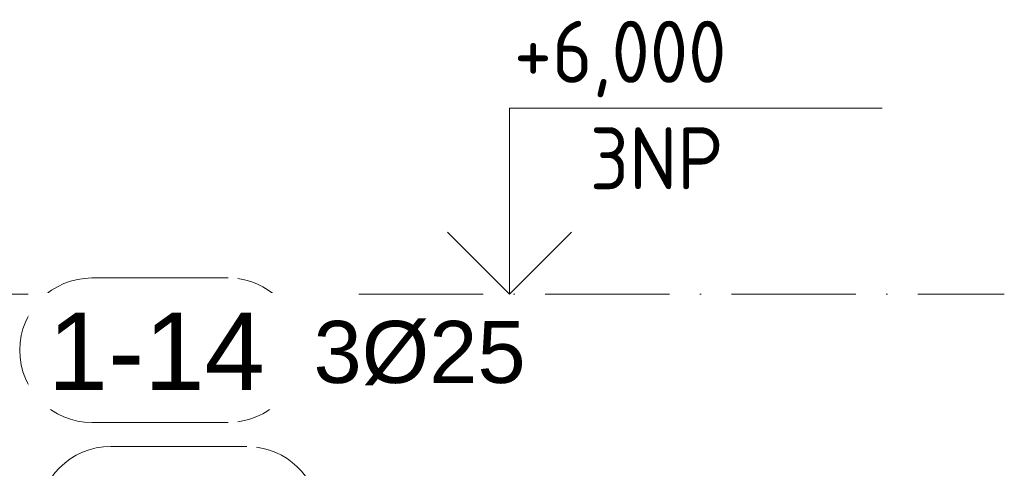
# Model space of a CAD drawing. Header units: millimetres. Extents: x 4307 to 42792, y 1610 to 10025.
# Tile 159 of 256: x 24986 to 25779, y 5860 to 6221. Entities that reach past the tile are written whole.
import ezdxf

# ---------------------------------------------------------------- set-up
doc = ezdxf.new("R2010")
doc.units = ezdxf.units.MM
doc.linetypes.add('Čerchovaná', pattern=[150, 100, -25, 0, -25])
doc.layers.add('A-FLOR-LEVL', color=51, linetype='Continuous', lineweight=5)
doc.layers.add('S-RBAR-IDEN', color=171, linetype='Continuous', lineweight=5)
doc.styles.add('Arial', font='arial.ttf', dxfattribs={"height": 50})
doc.styles.add('Arial_1', font='arial.ttf', dxfattribs={"height": 62.5})
doc.styles.add('ISOCPEUR', font='isocpeur.ttf', dxfattribs={"width": 0.9, "height": 50})

# ---------------------------------------------------------------- blocks, each defined once
blk = doc.blocks.new('Podlaží - Výšková kačena-16046-V1')
at = {"layer": 'A-FLOR-LEVL'}
for p, q in [((25380.44, 2920), (25680.44, 2920)), ((25380.44, 2770), (25380.44, 2920)), ((25330.44, 2820), (25380.44, 2770)), ((25430.44, 2820), (25380.44, 2770))]:
    blk.add_line(p, q, dxfattribs=at)
blk = doc.blocks.new('Popisek výztuže - _Typ_ množství_PRAVÝ-500031-V1')
at = {"layer": 'S-RBAR-IDEN'}
for p, q in [((6694.54, 8583.84), (6584.84, 8583.84)), ((6584.84, 8467.41), (6694.54, 8467.41))]:
    blk.add_line(p, q, dxfattribs=at)
for centre, start, end in [((6584.84, 8525.62), 90, 270), ((6694.54, 8525.62), 277.64339, 82.35661)]:
    blk.add_arc(centre, 58.22, start, end, dxfattribs=at)

msp = doc.modelspace()

# ---------------------------------------------------------------- linework, layer by layer
at = {"layer": 'A-FLOR-LEVL', "linetype": 'Čerchovaná'}
msp.add_line((4395.14, 6000), (25778.88, 6000), dxfattribs=at)

# ---------------------------------------------------------------- block references
at = {"layer": 'A-FLOR-LEVL'}
msp.add_blockref('Podlaží - Výšková kačena-16046-V1', (0, 3230), dxfattribs=at)
at = {"layer": 'S-RBAR-IDEN'}
for p in [(18459.28, -2570.77), (18474.4, -2706.58)]:
    msp.add_blockref('Popisek výztuže - _Typ_ množství_PRAVÝ-500031-V1', p, dxfattribs=at)

# ---------------------------------------------------------------- texts
at = {"layer": 'A-FLOR-LEVL', "char_height": 50, "attachment_point": 1, "style": 'ISOCPEUR'}
for s, insert, width in [('+6,000', (25383.97, 6220.27), 218.2594), ('3NP', (25445.07, 6134.38), 129.8734)]:
    msp.add_mtext(s, dxfattribs=dict(at, insert=insert, width=width))
at = {"layer": 'S-RBAR-IDEN', "insert": (25222.54, 5978.47), "char_height": 50, "width": 210.443, "attachment_point": 1, "style": 'Arial', "bg_fill": 3, "box_fill_scale": 1.25, "bg_fill_color": 256, "bg_fill_true_color": 13158600, "bg_fill_transparency": 0}
msp.add_mtext('3Ø25', dxfattribs=at)

# ---------------------------------------------------------------- next in the draw order: texts
at = {"layer": 'S-RBAR-IDEN', "insert": (25008.55, 5985.22), "char_height": 62.5, "width": 210.443, "attachment_point": 1, "style": 'Arial_1', "bg_fill": 3, "box_fill_scale": 1.25, "bg_fill_color": 256, "bg_fill_true_color": 13158600, "bg_fill_transparency": 0}
msp.add_mtext('1-14', dxfattribs=at)

doc.saveas('drawing.dxf')
